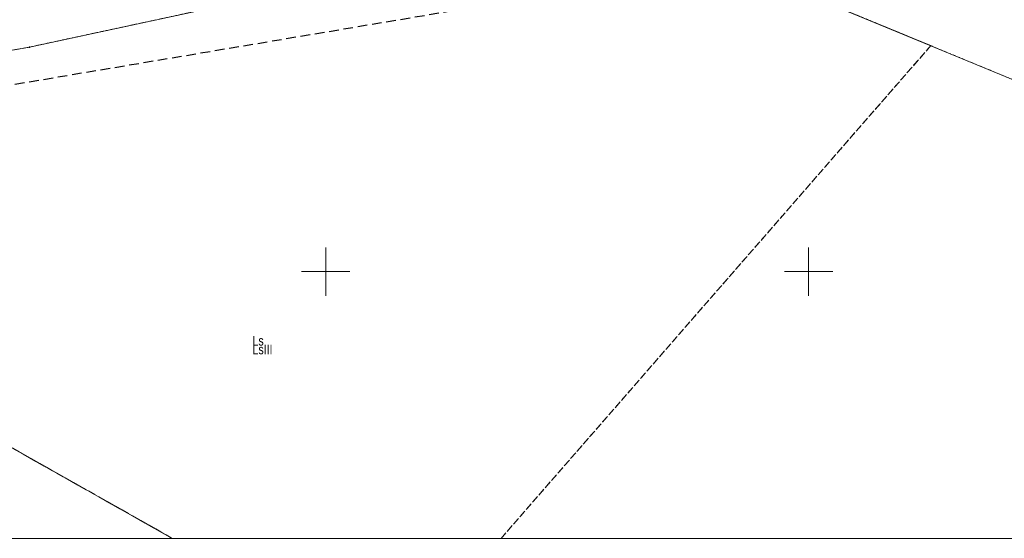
# Model space of a CAD drawing. Header units: millimetres. Extents: x -1269 to 2805, y -3872 to -312.
# Tile 3 of 19: x -1115 to -1013, y -3872 to -3819. Entities that reach past the tile are written whole.
import ezdxf
from ezdxf.enums import TextEntityAlignment as Align

# ---------------------------------------------------------------- set-up
doc = ezdxf.new("R2010")
doc.units = ezdxf.units.MM
for name, pattern in [('L_0_04', [1.5, 1, -0.5]), ('L_0_45', [0.5, 0.25, -0.25]), ('L_0_52', [1, 0.75, -0.25])]:
    doc.linetypes.add(name, pattern=pattern)
doc.layers.get('0').update_dxf_attribs({"lineweight": 5})
doc.layers.add('A_mapa vector', color=253, linetype='Continuous', lineweight=5)
doc.styles.add('Arial', font='Arial.ttf')

# ---------------------------------------------------------------- blocks, each defined once
blk = doc.blocks.new('L_0_02_2')
at = {"color": 0}
blk.add_point((0, 0), dxfattribs=at)
blk = doc.blocks.new('zw$F0AB')
at = {"layer": 'A_mapa vector', "linetype": 'Continuous', "lineweight": 0}
blk.add_hatch(color=8, dxfattribs=at).paths.add_polyline_path([(155.78, 50.82, 1), (155.78, 50.91, 1)])
at = {"layer": 'A_mapa vector', "linetype": 'CONTINUOUS', "lineweight": 0}
for p, q in [((223.88, 61.44), (270.84, 42.04)), ((175.7, 55.16), (155.78, 50.87)), ((132.48, 46.83), (155.78, 50.87)), ((170.57, 0), (111.36, 33.4))]:
    blk.add_line(p, q, dxfattribs=at)
at = {"layer": 'A_mapa vector', "color": 8, "linetype": 'ByBlock'}
blk.add_lwpolyline([(0, 244.52), (327.07, 244.52), (327.07, 0), (0, 0)], close=True, dxfattribs=at)
at = {"layer": 'A_mapa vector', "color": 8, "linetype": 'L_0_04', "lineweight": 25, "flags": 128}
blk.add_lwpolyline([(132.44, 208.42), (272.32, 142.97), (227.23, 59.26), (127.11, 42.43), (76.33, 77.73)], close=True, dxfattribs=at)
at = {"layer": 'A_mapa vector', "color": 8, "linetype": 'L_0_52', "lineweight": 0, "flags": 128}
for points in [[(249.12, 51.02), (223.88, 61.44)], [(223.88, 61.44), (249.12, 51.02)], [(175.7, 55.16), (155.78, 50.87)], [(204.62, 0), (249.12, 51.02)], [(249.12, 51.02), (204.62, 0)], [(155.78, 50.87), (132.48, 46.83)], [(111.36, 33.4), (170.57, 0)], [(170.57, 0), (111.36, 33.4)]]:
    blk.add_lwpolyline(points, dxfattribs=at)
at = {"layer": 'A_mapa vector', "color": 8, "linetype": 'L_0_45', "lineweight": 0, "flags": 128}
for points in [[(249.12, 51.02), (223.88, 61.44)], [(223.88, 61.44), (249.12, 51.02)], [(175.7, 55.16), (155.78, 50.87)], [(155.78, 50.87), (175.7, 55.16)], [(204.62, 0), (249.12, 51.02)], [(249.12, 51.02), (270.84, 42.04)], [(155.78, 50.87), (132.48, 46.83)], [(132.48, 46.83), (155.78, 50.87)], [(111.36, 33.4), (170.57, 0)]]:
    blk.add_lwpolyline(points, dxfattribs=at)
at = {"layer": 'A_mapa vector', "color": 8, "linetype": 'Continuous', "lineweight": 0, "flags": 128}
for points in [[(186.46, 25.12), (186.46, 30.12)], [(186.46, 25.12), (186.46, 30.12)], [(236.46, 25.12), (236.46, 30.12)], [(236.46, 25.12), (236.46, 30.12)], [(236.46, 25.12), (236.46, 30.12)], [(236.46, 25.12), (236.46, 30.12)], [(183.96, 27.62), (188.96, 27.62)], [(183.96, 27.62), (188.96, 27.62)], [(233.96, 27.62), (236.46, 27.62)], [(233.96, 27.62), (236.46, 27.62)], [(236.46, 27.62), (238.96, 27.62)], [(236.46, 27.62), (238.96, 27.62)]]:
    blk.add_lwpolyline(points, dxfattribs=at)
at = {"layer": 'A_mapa vector', "color": 8, "linetype": 'Continuous', "lineweight": 0}
blk.add_circle((155.78, 50.87), 0.045, dxfattribs=at)
at = {"layer": 'A_mapa vector', "color": 8, "linetype": 'Continuous', "yscale": 0.5, "zscale": 0.5}
for xscale, rotation in [(0.4999999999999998, 189.8399999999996), (0.5, 12.15)]:
    blk.add_blockref('L_0_02_2', (155.78, 50.87), dxfattribs=dict(at, xscale=xscale, rotation=rotation))
at = {"layer": 'A_mapa vector', "color": 8, "style": 'Arial', "width": 0.78}
for s, p in [('Ls', (178.88, 20.96)), ('LsIII', (178.88, 20.06))]:
    blk.add_text(s, height=1, dxfattribs=at).set_placement(p, align=Align.TOP_LEFT)

msp = doc.modelspace()

# ---------------------------------------------------------------- block references
at = {"layer": 'A_mapa vector'}
msp.add_blockref('zw$F0AB', (-1269.4, -3872.28), dxfattribs=at)

doc.saveas('drawing.dxf')
